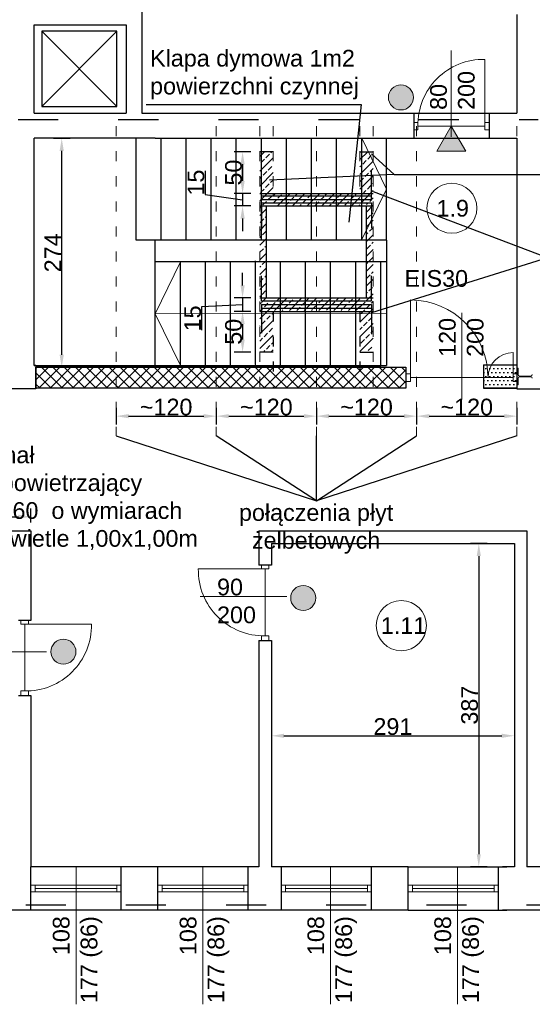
# Model space of a CAD drawing. Header units: millimetres. Extents: x 2341 to 31069, y -7915 to 10644.
# Tile 102 of 105: x 26917 to 27531, y 8457 to 9636. Entities that reach past the tile are written whole.
import ezdxf

# ---------------------------------------------------------------- set-up
doc = ezdxf.new("R2010")
doc.units = ezdxf.units.MM
doc.linetypes.add('ACAD_ISO03W100', pattern=[30, 12, -18])
for name, color, linetype, lineweight in [('kreskowanie', 252, 'Continuous', 5), ('opisy', 5, 'Continuous', 5), ('stolarka', 3, 'Continuous', 9), ('Wymiar', 7, 'Continuous', 5), ('wymiary', 6, 'Continuous', 5), ('ściany nośne', 1, 'Continuous', 25)]:
    doc.layers.add(name, color=color, linetype=linetype, lineweight=lineweight)
doc.styles.get("Standard").update_dxf_attribs({"font": 'ARIAL.TTF'})
doc.dimstyles.new('ISO-25', dxfattribs={"dimtxt": 20, "dimasz": 15, "dimexe": 10, "dimexo": 10, "dimtad": 1, "dimdec": 0, "dimtxsty": 'Standard', "dimcen": 2.5, "dimadec": 0, "dimazin": 0, "dimtfac": 1, "dimtdec": 0, "dimtmove": 0, "dimatfit": 3, "dimfxl": 0, "dimarcsym": 0})
pattern_1 = [(45, (25695.85, 10809.484), (-8.838835, 8.838835), []), (45, (25704.675, 10809.484), (-8.838835, 8.838835), [6, -2.5])]

# ---------------------------------------------------------------- blocks, each defined once
blk = doc.blocks.new('*D2042')
at = {"layer": 'Defpoints', "color": 0}
for p in [(26936.5, 9493.8), (26967.4, 9493.8), (26936.5, 9219.7)]:
    blk.add_point(p, dxfattribs=at)
at = {"layer": 'wymiary', "color": 0, "lineweight": -2}
for p, q in [((26957.4, 9493.8), (26977.4, 9493.8)), ((26967.4, 9234.7), (26967.4, 9478.8)), ((26957.4, 9219.7), (26977.4, 9219.7))]:
    blk.add_line(p, q, dxfattribs=at)
at = {"layer": 'wymiary', "color": 0}
for points in [[(26969.9, 9478.8), (26964.9, 9478.8), (26967.4, 9493.8)], [(26964.9, 9234.7), (26969.9, 9234.7), (26967.4, 9219.7)]]:
    blk.add_solid(points, dxfattribs=at)
at = {"layer": 'wymiary', "color": 0, "insert": (26956.7, 9356.7), "char_height": 20, "attachment_point": 5, "rotation": 90}
blk.add_mtext('274', dxfattribs=at)
blk = doc.blocks.new('*D2078')
at = {"layer": 'Defpoints', "color": 0}
for p in [(27218.5, 9008.8), (27509.5, 9008.8), (27509.5, 8778.6)]:
    blk.add_point(p, dxfattribs=at)
at = {"layer": 'wymiary', "color": 0, "lineweight": -2}
for p, q in [((27218.5, 8788.6), (27218.5, 8768.6)), ((27509.5, 8788.6), (27509.5, 8768.6)), ((27233.5, 8778.6), (27494.5, 8778.6))]:
    blk.add_line(p, q, dxfattribs=at)
at = {"layer": 'wymiary', "color": 0}
for points in [[(27233.5, 8781.1), (27233.5, 8776.1), (27218.5, 8778.6)], [(27494.5, 8776.1), (27494.5, 8781.1), (27509.5, 8778.6)]]:
    blk.add_solid(points, dxfattribs=at)
at = {"layer": 'wymiary', "color": 0, "insert": (27364, 8789.5), "char_height": 20, "attachment_point": 5}
blk.add_mtext('291', dxfattribs=at)
blk = doc.blocks.new('*D2079')
at = {"layer": 'Defpoints', "color": 0}
for p in [(27509.5, 9008.8), (27466.9, 8621.8), (27509.5, 8621.8)]:
    blk.add_point(p, dxfattribs=at)
at = {"layer": 'wymiary', "color": 0, "lineweight": -2}
for p, q in [((27476.9, 9008.8), (27456.9, 9008.8)), ((27466.9, 8993.8), (27466.9, 8636.8)), ((27476.9, 8621.8), (27456.9, 8621.8))]:
    blk.add_line(p, q, dxfattribs=at)
at = {"layer": 'wymiary', "color": 0}
for points in [[(27469.4, 8993.8), (27464.4, 8993.8), (27466.9, 9008.8)], [(27464.4, 8636.8), (27469.4, 8636.8), (27466.9, 8621.8)]]:
    blk.add_solid(points, dxfattribs=at)
at = {"layer": 'wymiary', "color": 0, "insert": (27456, 8815.3), "char_height": 20, "attachment_point": 5, "rotation": 90}
blk.add_mtext('387', dxfattribs=at)
blk = doc.blocks.new('*D2084')
at = {"layer": 'Defpoints', "color": 0}
for p in [(26930.5, 9040.8), (26623.5, 9023.8), (26930.5, 9023.8)]:
    blk.add_point(p, dxfattribs=at)
at = {"layer": 'wymiary', "color": 0, "lineweight": -2}
for p, q in [((26623.5, 9033.8), (26623.5, 9050.8)), ((26638.5, 9040.8), (26915.5, 9040.8)), ((26930.5, 9033.8), (26930.5, 9050.8))]:
    blk.add_line(p, q, dxfattribs=at)
at = {"layer": 'wymiary', "color": 0}
for points in [[(26638.5, 9043.3), (26638.5, 9038.3), (26623.5, 9040.8)], [(26915.5, 9038.3), (26915.5, 9043.3), (26930.5, 9040.8)]]:
    blk.add_solid(points, dxfattribs=at)
at = {"layer": 'wymiary', "color": 0, "insert": (26777, 9051.7), "char_height": 20, "attachment_point": 5}
blk.add_mtext('307', dxfattribs=at)
blk = doc.blocks.new('*D2184')
at = {"layer": 'Defpoints', "color": 0}
for p in [(27204.5, 9477.8), (27184, 9427.8), (27204.5, 9427.8)]:
    blk.add_point(p, dxfattribs=at)
at = {"layer": 'ściany nośne', "color": 0, "lineweight": -2}
for p, q in [((27194, 9477.8), (27174, 9477.8)), ((27184, 9462.8), (27184, 9442.8)), ((27194, 9427.8), (27174, 9427.8))]:
    blk.add_line(p, q, dxfattribs=at)
at = {"layer": 'ściany nośne', "color": 0}
for points in [[(27186.5, 9462.8), (27181.5, 9462.8), (27184, 9477.8)], [(27181.5, 9442.8), (27186.5, 9442.8), (27184, 9427.8)]]:
    blk.add_solid(points, dxfattribs=at)
at = {"layer": 'ściany nośne', "color": 0, "insert": (27173.2, 9452.8), "char_height": 20, "attachment_point": 5, "rotation": 90}
blk.add_mtext('50', dxfattribs=at)
blk = doc.blocks.new('*D2185')
at = {"layer": 'Defpoints', "color": 0}
for p in [(27204.5, 9427.8), (27184, 9412.8), (27204.5, 9412.8)]:
    blk.add_point(p, dxfattribs=at)
at = {"layer": 'ściany nośne', "color": 0, "lineweight": -2}
for p, q in [((27139.1, 9454.8), (27139.1, 9426.7)), ((27184, 9442.8), (27184, 9457.8)), ((27139.1, 9426.7), (27184, 9420.3)), ((27194, 9427.8), (27174, 9427.8)), ((27184, 9427.8), (27184, 9412.8)), ((27194, 9412.8), (27174, 9412.8)), ((27184, 9397.8), (27184, 9382.8))]:
    blk.add_line(p, q, dxfattribs=at)
at = {"layer": 'ściany nośne', "color": 0}
for points in [[(27181.5, 9442.8), (27186.5, 9442.8), (27184, 9427.8)], [(27186.5, 9397.8), (27181.5, 9397.8), (27184, 9412.8)]]:
    blk.add_solid(points, dxfattribs=at)
at = {"layer": 'ściany nośne', "color": 0, "insert": (27128.2, 9440.8), "char_height": 20, "attachment_point": 5, "rotation": 90}
blk.add_mtext('15', dxfattribs=at)
blk = doc.blocks.new('*D2187')
at = {"layer": 'Defpoints', "color": 0}
for p in [(27212.5, 9302.8), (27184, 9286.5), (27204.5, 9286.5)]:
    blk.add_point(p, dxfattribs=at)
at = {"layer": 'ściany nośne', "color": 0, "lineweight": -2}
for p, q in [((27184, 9317.8), (27184, 9332.8)), ((27194, 9302.8), (27174, 9302.8)), ((27184, 9302.8), (27184, 9286.5)), ((27135.2, 9292.3), (27184, 9294.7)), ((27135.2, 9264.1), (27135.2, 9292.3)), ((27194, 9286.5), (27174, 9286.5)), ((27184, 9271.5), (27184, 9256.5))]:
    blk.add_line(p, q, dxfattribs=at)
at = {"layer": 'ściany nośne', "color": 0}
for points in [[(27181.5, 9317.8), (27186.5, 9317.8), (27184, 9302.8)], [(27186.5, 9271.5), (27181.5, 9271.5), (27184, 9286.5)]]:
    blk.add_solid(points, dxfattribs=at)
at = {"layer": 'ściany nośne', "color": 0, "insert": (27124.3, 9278.2), "char_height": 20, "attachment_point": 5, "rotation": 90}
blk.add_mtext('15', dxfattribs=at)
blk = doc.blocks.new('*D2188')
at = {"layer": 'Defpoints', "color": 0}
for p in [(27204.5, 9286.5), (27184, 9237.8), (27204.5, 9237.8)]:
    blk.add_point(p, dxfattribs=at)
at = {"layer": 'ściany nośne', "color": 0, "lineweight": -2}
for p, q in [((27194, 9286.5), (27174, 9286.5)), ((27184, 9271.5), (27184, 9252.8)), ((27194, 9237.8), (27174, 9237.8))]:
    blk.add_line(p, q, dxfattribs=at)
at = {"layer": 'ściany nośne', "color": 0}
for points in [[(27186.5, 9271.5), (27181.5, 9271.5), (27184, 9286.5)], [(27181.5, 9252.8), (27186.5, 9252.8), (27184, 9237.8)]]:
    blk.add_solid(points, dxfattribs=at)
at = {"layer": 'ściany nośne', "color": 0, "insert": (27173.2, 9262.2), "char_height": 20, "attachment_point": 5, "rotation": 90}
blk.add_mtext('50', dxfattribs=at)
blk = doc.blocks.new('*D2190')
at = {"layer": 'Defpoints', "color": 0}
for p in [(27032.4, 9194.6), (27152.5, 9194.6), (27152.5, 9161.2)]:
    blk.add_point(p, dxfattribs=at)
at = {"layer": 'ściany nośne', "color": 0, "lineweight": -2}
for p, q in [((27032.4, 9171.2), (27032.4, 9151.2)), ((27152.5, 9171.2), (27152.5, 9151.2)), ((27047.4, 9161.2), (27137.5, 9161.2))]:
    blk.add_line(p, q, dxfattribs=at)
at = {"layer": 'ściany nośne', "color": 0}
for points in [[(27047.4, 9163.7), (27047.4, 9158.7), (27032.4, 9161.2)], [(27137.5, 9158.7), (27137.5, 9163.7), (27152.5, 9161.2)]]:
    blk.add_solid(points, dxfattribs=at)
at = {"layer": 'ściany nośne', "color": 0, "insert": (27092.5, 9172), "char_height": 20, "attachment_point": 5}
blk.add_mtext('{\\C1;~}120', dxfattribs=at)
blk = doc.blocks.new('*D2191')
at = {"layer": 'Defpoints', "color": 0}
for p in [(27152.5, 9194.6), (27272.5, 9194.6), (27272.5, 9161.2)]:
    blk.add_point(p, dxfattribs=at)
at = {"layer": 'ściany nośne', "color": 0, "lineweight": -2}
for p, q in [((27152.5, 9171.2), (27152.5, 9151.2)), ((27272.5, 9171.2), (27272.5, 9151.2)), ((27167.5, 9161.2), (27257.5, 9161.2))]:
    blk.add_line(p, q, dxfattribs=at)
at = {"layer": 'ściany nośne', "color": 0}
for points in [[(27167.5, 9163.7), (27167.5, 9158.7), (27152.5, 9161.2)], [(27257.5, 9158.7), (27257.5, 9163.7), (27272.5, 9161.2)]]:
    blk.add_solid(points, dxfattribs=at)
at = {"layer": 'ściany nośne', "color": 0, "insert": (27212.5, 9172), "char_height": 20, "attachment_point": 5}
blk.add_mtext('{\\C1;~}120', dxfattribs=at)
blk = doc.blocks.new('*D2192')
at = {"layer": 'Defpoints', "color": 0}
for p in [(27272.5, 9194.6), (27392.5, 9194.6), (27392.5, 9161.2)]:
    blk.add_point(p, dxfattribs=at)
at = {"layer": 'ściany nośne', "color": 0, "lineweight": -2}
for p, q in [((27272.5, 9171.2), (27272.5, 9151.2)), ((27392.5, 9171.2), (27392.5, 9151.2)), ((27287.5, 9161.2), (27377.5, 9161.2))]:
    blk.add_line(p, q, dxfattribs=at)
at = {"layer": 'ściany nośne', "color": 0}
for points in [[(27287.5, 9163.7), (27287.5, 9158.7), (27272.5, 9161.2)], [(27377.5, 9158.7), (27377.5, 9163.7), (27392.5, 9161.2)]]:
    blk.add_solid(points, dxfattribs=at)
at = {"layer": 'ściany nośne', "color": 0, "insert": (27332.5, 9172), "char_height": 20, "attachment_point": 5}
blk.add_mtext('{\\C1;~}120', dxfattribs=at)
blk = doc.blocks.new('*D2193')
at = {"layer": 'Defpoints', "color": 0}
for p in [(27392.5, 9194.6), (27512.5, 9202.8), (27512.5, 9161.2)]:
    blk.add_point(p, dxfattribs=at)
at = {"layer": 'ściany nośne', "color": 0, "lineweight": -2}
for p, q in [((27392.5, 9171.2), (27392.5, 9151.2)), ((27512.5, 9171.2), (27512.5, 9151.2)), ((27407.5, 9161.2), (27497.5, 9161.2))]:
    blk.add_line(p, q, dxfattribs=at)
at = {"layer": 'ściany nośne', "color": 0}
for points in [[(27407.5, 9163.7), (27407.5, 9158.7), (27392.5, 9161.2)], [(27497.5, 9158.7), (27497.5, 9163.7), (27512.5, 9161.2)]]:
    blk.add_solid(points, dxfattribs=at)
at = {"layer": 'ściany nośne', "color": 0, "insert": (27452.5, 9172), "char_height": 20, "attachment_point": 5}
blk.add_mtext('{\\C1;~}120', dxfattribs=at)
blk = doc.blocks.new('*D2207')
at = {"layer": 'Defpoints', "color": 0}
for p in [(24924.5, 9574.5), (24904, 9525.8), (27204.5, 9525.8)]:
    blk.add_point(p, dxfattribs=at)
at = {"layer": 'ściany nośne', "color": 0, "lineweight": -2}
for p, q in [((24914, 9574.5), (24894, 9574.5)), ((24904, 9559.5), (24904, 9540.8)), ((24914, 9525.8), (24894, 9525.8))]:
    blk.add_line(p, q, dxfattribs=at)
at = {"layer": 'ściany nośne', "color": 0}
for points in [[(24906.5, 9559.5), (24901.5, 9559.5), (24904, 9574.5)], [(24901.5, 9540.8), (24906.5, 9540.8), (24904, 9525.8)]]:
    blk.add_solid(points, dxfattribs=at)
at = {"layer": 'ściany nośne', "color": 0, "insert": (24893.2, 9550.1), "char_height": 20, "attachment_point": 5, "rotation": 90}
blk.add_mtext('50', dxfattribs=at)

msp = doc.modelspace()

# ---------------------------------------------------------------- hatches: boundary and pattern name
at = {"layer": 'kreskowanie', "transparency": 33554687}
h = msp.add_hatch(dxfattribs=at)
h.set_pattern_fill('JIS_STN_2.5', color=253, scale=5, style=0)
h.set_pattern_definition(pattern_1)
h.paths.add_polyline_path([(27206.5, 9477.8), (27206.5, 9465), (27206.5, 9437.8), (27220.5, 9437.8), (27220.5, 9477.8)])
h.paths.add_polyline_path([(27204.5, 9487.8), (27204.5, 9437.8), (27206.5, 9437.8), (27206.5, 9465), (27206.5, 9477.8), (27204.5, 9477.8)])
h.paths.add_polyline_path([(27206.5, 9437.8), (27204.5, 9437.8), (27204.5, 9422.8), (27206.5, 9422.8), (27206.5, 9426.4), (27206.5, 9430.7), (27206.5, 9435)])
h.paths.add_polyline_path([(27206.5, 9422.8), (27220.5, 9422.8), (27220.5, 9426.4), (27206.5, 9426.4)])
h.paths.add_polyline_path([(27206.5, 9399.3), (27212.5, 9398.1), (27212.5, 9417.8), (27220.5, 9417.8), (27220.5, 9422.8), (27206.5, 9422.8)])
h.paths.add_polyline_path([(27206.5, 9422.8), (27204.5, 9422.8), (27204.5, 9399.8), (27206.5, 9399.3)])
h.paths.add_polyline_path([(27212.5, 9373.1), (27212.5, 9398.1), (27206.5, 9399.3), (27206.5, 9396.4), (27206.5, 9373.1)])
h.paths.add_polyline_path([(27206.5, 9373.1), (27206.5, 9396.4), (27206.5, 9399.3), (27204.5, 9399.8), (27204.5, 9373.1)])
h.paths.add_polyline_path([(27204.5, 9373.1), (27204.5, 9347.1), (27212.5, 9347.1), (27212.5, 9373.1), (27206.5, 9373.1)])
h.paths.add_polyline_path([(27220.5, 9297.8), (27212.5, 9297.8), (27212.5, 9347.1), (27204.5, 9347.1), (27204.5, 9292.8), (27206.5, 9297.8)])
h.paths.add_polyline_path([(27206.5, 9277.8), (27206.5, 9280.6), (27206.5, 9284.9), (27220.5, 9284.9), (27220.5, 9285.2), (27204.5, 9285.2), (27204.5, 9277.8)])
h.paths.add_polyline_path([(27220.5, 9280.6), (27220.5, 9284.9), (27206.5, 9284.9), (27206.5, 9280.6)])
h.paths.add_polyline_path([(27220.5, 9277.8), (27220.5, 9280.6), (27206.5, 9280.6), (27206.5, 9277.8)])
h.paths.add_polyline_path([(27206.5, 9430.7), (27220.5, 9430.7), (27220.5, 9435), (27206.5, 9435)])
h.paths.add_polyline_path([(27206.5, 9435), (27220.5, 9435), (27220.5, 9437.8), (27206.5, 9437.8)])
h.paths.add_polyline_path([(27206.5, 9426.4), (27220.5, 9426.4), (27220.5, 9430.7), (27206.5, 9430.7)])
h.paths.add_polyline_path([(27206.5, 9297.8), (27206.5, 9289.2), (27220.5, 9289.2), (27220.5, 9297.8)])
h.paths.add_polyline_path([(27204.5, 9292.8), (27204.5, 9285.2), (27220.5, 9285.2), (27220.5, 9289.2), (27206.5, 9289.2), (27206.5, 9292.8)])
h = msp.add_hatch(dxfattribs=at)
h.set_pattern_fill('JIS_STN_2.5', color=253, scale=5, angle=180, style=0)
h.set_pattern_definition(pattern_1)
h.paths.add_polyline_path([(27338.5, 9477.8), (27338.5, 9465), (27338.5, 9437.8), (27324.5, 9437.8), (27324.5, 9477.8)])
h.paths.add_polyline_path([(27340.5, 9487.8), (27340.5, 9437.8), (27338.5, 9437.8), (27338.5, 9465), (27338.5, 9477.8), (27340.5, 9477.8)])
h.paths.add_polyline_path([(27338.5, 9437.8), (27340.5, 9437.8), (27340.5, 9422.8), (27338.5, 9422.8), (27338.5, 9426.4), (27338.5, 9430.7), (27338.5, 9435)])
h.paths.add_polyline_path([(27338.5, 9422.8), (27324.5, 9422.8), (27324.5, 9426.4), (27338.5, 9426.4)])
h.paths.add_polyline_path([(27338.5, 9399.3), (27332.5, 9398.1), (27332.5, 9417.8), (27324.5, 9417.8), (27324.5, 9422.8), (27338.5, 9422.8)])
h.paths.add_polyline_path([(27338.5, 9422.8), (27340.5, 9422.8), (27340.5, 9399.8), (27338.5, 9399.3)])
h.paths.add_polyline_path([(27332.5, 9373.1), (27332.5, 9398.1), (27338.5, 9399.3), (27338.5, 9396.4), (27338.5, 9373.1)])
h.paths.add_polyline_path([(27338.5, 9373.1), (27338.5, 9396.4), (27338.5, 9399.3), (27340.5, 9399.8), (27340.5, 9373.1)])
h.paths.add_polyline_path([(27340.5, 9373.1), (27340.5, 9347.1), (27332.5, 9347.1), (27332.5, 9373.1), (27338.5, 9373.1)])
h.paths.add_polyline_path([(27324.5, 9297.8), (27332.5, 9297.8), (27332.5, 9347.1), (27340.5, 9347.1), (27340.5, 9292.8), (27338.5, 9297.8)])
h.paths.add_polyline_path([(27338.5, 9277.8), (27338.5, 9280.6), (27338.5, 9284.9), (27324.5, 9284.9), (27324.5, 9285.2), (27340.5, 9285.2), (27340.5, 9277.8)])
h.paths.add_polyline_path([(27324.5, 9280.6), (27324.5, 9284.9), (27338.5, 9284.9), (27338.5, 9280.6)])
h.paths.add_polyline_path([(27324.5, 9277.8), (27324.5, 9280.6), (27338.5, 9280.6), (27338.5, 9277.8)])
h.paths.add_polyline_path([(27338.5, 9430.7), (27324.5, 9430.7), (27324.5, 9435), (27338.5, 9435)])
h.paths.add_polyline_path([(27338.5, 9435), (27324.5, 9435), (27324.5, 9437.8), (27338.5, 9437.8)])
h.paths.add_polyline_path([(27338.5, 9426.4), (27324.5, 9426.4), (27324.5, 9430.7), (27338.5, 9430.7)])
h.paths.add_polyline_path([(27338.5, 9297.8), (27338.5, 9289.2), (27324.5, 9289.2), (27324.5, 9297.8)])
h.paths.add_polyline_path([(27340.5, 9292.8), (27340.5, 9285.2), (27324.5, 9285.2), (27324.5, 9289.2), (27338.5, 9289.2), (27338.5, 9292.8)])
h = msp.add_hatch(dxfattribs=at)
h.set_pattern_fill('JIS_STN_2.5', color=253, scale=5, style=0)
h.set_pattern_definition([(45, (25695.85, 10799.484), (-8.838835, 8.838835), []), (45, (25704.675, 10799.484), (-8.838835, 8.838835), [6, -2.5])])
h.paths.add_polyline_path([(27220.5, 9412.8), (27236.5, 9412.8), (27236.5, 9416.4), (27220.5, 9416.4)])
h.paths.add_polyline_path([(27236.5, 9416.4), (27236.5, 9420.7), (27220.5, 9420.7), (27220.5, 9416.4)])
h.paths.add_polyline_path([(27236.5, 9420.7), (27236.5, 9425), (27220.5, 9425), (27220.5, 9420.7)])
h.paths.add_polyline_path([(27236.5, 9425), (27236.5, 9427.8), (27220.5, 9427.8), (27220.5, 9425)])
h.paths.add_polyline_path([(27266.5, 9425), (27266.5, 9427.8), (27236.5, 9427.8), (27236.5, 9425)])
h.paths.add_polyline_path([(27266.5, 9420.7), (27266.5, 9425), (27236.5, 9425), (27236.5, 9420.7)])
h.paths.add_polyline_path([(27266.5, 9416.4), (27266.5, 9420.7), (27236.5, 9420.7), (27236.5, 9416.4)])
h.paths.add_polyline_path([(27236.5, 9416.4), (27236.5, 9412.8), (27266.5, 9412.8), (27266.5, 9416.4)])
h.paths.add_polyline_path([(27272.5, 9416.4), (27272.5, 9412.8), (27296.5, 9412.8), (27296.5, 9416.4)])
h.paths.add_polyline_path([(27272.5, 9420.7), (27272.5, 9416.4), (27296.5, 9416.4), (27296.5, 9420.7)])
h.paths.add_polyline_path([(27266.5, 9420.7), (27266.5, 9416.4), (27272.5, 9416.4), (27272.5, 9420.7)])
h.paths.add_polyline_path([(27266.5, 9416.4), (27266.5, 9412.8), (27272.5, 9412.8), (27272.5, 9416.4)])
h.paths.add_polyline_path([(27272.5, 9420.7), (27272.5, 9425), (27266.5, 9425), (27266.5, 9420.7)])
h.paths.add_polyline_path([(27266.5, 9427.8), (27266.5, 9425), (27272.5, 9425), (27272.5, 9427.8)])
h.paths.add_polyline_path([(27272.5, 9427.8), (27272.5, 9425), (27296.5, 9425), (27296.5, 9427.8)])
h.paths.add_polyline_path([(27296.5, 9420.7), (27296.5, 9425), (27272.5, 9425), (27272.5, 9420.7)])
h.paths.add_polyline_path([(27324.5, 9425), (27296.5, 9425), (27296.5, 9420.7), (27324.5, 9420.7)])
h.paths.add_polyline_path([(27324.5, 9427.8), (27296.5, 9427.8), (27296.5, 9425), (27324.5, 9425)])
h.paths.add_polyline_path([(27324.5, 9420.7), (27296.5, 9420.7), (27296.5, 9416.4), (27324.5, 9416.4)])
h.paths.add_polyline_path([(27324.5, 9416.4), (27296.5, 9416.4), (27296.5, 9412.8), (27324.5, 9412.8)])
h = msp.add_hatch(dxfattribs=at)
h.set_pattern_fill('JIS_STN_2.5', color=253, scale=5, style=0)
h.set_pattern_definition([(45, (25695.85, 10819.484), (-8.838835, 8.838835), []), (45, (25704.675, 10819.484), (-8.838835, 8.838835), [6, -2.5])])
h.paths.add_polyline_path([(27220.5, 9302.8), (27236.5, 9302.8), (27236.5, 9299.2), (27220.5, 9299.2)])
h.paths.add_polyline_path([(27236.5, 9299.2), (27236.5, 9294.9), (27220.5, 9294.9), (27220.5, 9299.2)])
h.paths.add_polyline_path([(27236.5, 9294.9), (27236.5, 9290.6), (27220.5, 9290.6), (27220.5, 9294.9)])
h.paths.add_polyline_path([(27236.5, 9290.6), (27236.5, 9287.8), (27220.5, 9287.8), (27220.5, 9290.6)])
h.paths.add_polyline_path([(27266.5, 9290.6), (27266.5, 9287.8), (27236.5, 9287.8), (27236.5, 9290.6)])
h.paths.add_polyline_path([(27266.5, 9294.9), (27266.5, 9290.6), (27236.5, 9290.6), (27236.5, 9294.9)])
h.paths.add_polyline_path([(27266.5, 9299.2), (27266.5, 9294.9), (27236.5, 9294.9), (27236.5, 9299.2)])
h.paths.add_polyline_path([(27236.5, 9299.2), (27236.5, 9302.8), (27266.5, 9302.8), (27266.5, 9299.2)])
h.paths.add_polyline_path([(27296.5, 9299.2), (27272.5, 9299.2), (27272.5, 9302.8), (27296.5, 9302.8)])
h.paths.add_polyline_path([(27296.5, 9294.9), (27272.5, 9294.9), (27272.5, 9299.2), (27296.5, 9299.2)])
h.paths.add_polyline_path([(27272.5, 9299.2), (27272.5, 9294.9), (27266.5, 9294.9), (27266.5, 9299.2)])
h.paths.add_polyline_path([(27266.5, 9299.2), (27266.5, 9302.8), (27272.5, 9302.8), (27272.5, 9299.2)])
h.paths.add_polyline_path([(27272.5, 9294.9), (27272.5, 9290.6), (27266.5, 9290.6), (27266.5, 9294.9)])
h.paths.add_polyline_path([(27272.5, 9290.6), (27272.5, 9287.8), (27266.5, 9287.8), (27266.5, 9290.6)])
h.paths.add_polyline_path([(27296.5, 9287.8), (27272.5, 9287.8), (27272.5, 9290.6), (27296.5, 9290.6)])
h.paths.add_polyline_path([(27296.5, 9290.6), (27272.5, 9290.6), (27272.5, 9294.9), (27296.5, 9294.9)])
h.paths.add_polyline_path([(27324.5, 9290.6), (27296.5, 9290.6), (27296.5, 9294.9), (27324.5, 9294.9)])
h.paths.add_polyline_path([(27324.5, 9287.8), (27296.5, 9287.8), (27296.5, 9290.6), (27324.5, 9290.6)])
h.paths.add_polyline_path([(27324.5, 9294.9), (27296.5, 9294.9), (27296.5, 9299.2), (27324.5, 9299.2)])
h.paths.add_polyline_path([(27324.5, 9299.2), (27296.5, 9299.2), (27296.5, 9302.8), (27324.5, 9302.8)])
h = msp.add_hatch(dxfattribs=at)
h.set_pattern_fill('JIS_STN_2.5', color=253, scale=5, style=0)
h.set_pattern_definition(pattern_1)
h.paths.add_polyline_path([(27220.5, 9237.8), (27220.5, 9277.8), (27206.5, 9277.8), (27204.5, 9277.8), (27204.5, 9237.8)])
h = msp.add_hatch(dxfattribs=at)
h.set_pattern_fill('JIS_STN_2.5', color=253, scale=5, angle=180, style=0)
h.set_pattern_definition(pattern_1)
h.paths.add_polyline_path([(27324.5, 9237.8), (27324.5, 9277.8), (27338.5, 9277.8), (27340.5, 9277.8), (27340.5, 9237.8)])
h = msp.add_hatch(dxfattribs=at)
h.set_pattern_fill('ANSI37', color=251, scale=3)
h.set_pattern_definition([(45, (21619.862, 12791.958), (-6.735192, 6.735192), []), (135, (21619.862, 12791.958), (-6.735192, -6.735192), [])])
h.paths.add_polyline_path([(26936.5, 9219.7), (26936.5, 9194.6), (27379.5, 9194.6), (27379.5, 9219.7), (27349.5, 9219.7), (26936.5, 9219.7)], is_closed=False)
at = {"layer": 'stolarka', "transparency": 33554687}
h = msp.add_hatch(color=251, dxfattribs=at)
h.dxf.hatch_style = 1
h.paths.add_polyline_path([(27388.6, 9542.7, 1), (27358.6, 9542.7, 1)])
h = msp.add_hatch(color=251, dxfattribs=at)
h.dxf.hatch_style = 1
h.paths.add_polyline_path([(27271.6, 8943.6, 1), (27241.6, 8943.6, 1)])
h = msp.add_hatch(color=251, dxfattribs=at)
h.dxf.hatch_style = 1
h.paths.add_polyline_path([(26984.4, 8879.3, 1), (26954.4, 8879.3, 1)])
at = {"layer": 'Wymiar', "transparency": 33554687}
h = msp.add_hatch(color=251, dxfattribs=at)
h.dxf.hatch_style = 1
h.paths.add_polyline_path([(27451.3, 9478.3), (27434, 9508.3), (27416.7, 9478.3)])
at = {"layer": 'ściany nośne', "transparency": 33554687}
h = msp.add_hatch(dxfattribs=at)
h.set_pattern_fill('DOTS', color=251, scale=3)
h.set_pattern_definition([(0, (21619.859, 12718.7096), (2.38125, 4.7625), [0, -4.7625])])
edge = h.paths.add_edge_path()
edge.add_line((27512.5, 9194.6), (27472.5, 9194.6))
edge.add_line((27472.5, 9194.6), (27472.5, 9222.7))
edge.add_line((27472.5, 9222.7), (27512.5, 9222.7))
edge.add_line((27512.5, 9222.6), (27512.5, 9194.6))
edge = h.paths.add_edge_path(flags=16)
edge.add_line((27472.5, 9194.6), (27512.5, 9194.6))

# ---------------------------------------------------------------- linework, layer by layer
for p, q in [((27338.5, 9475.3), (27365.6, 9450.6)), ((27365.6, 9450.6), (27216.3, 9443.8)), ((27365.6, 9450.6), (27988.7, 9450.6)), ((27549.2, 9350.8), (27340.8, 9429.6)), ((27549.2, 9350.8), (27338.5, 9284.9)), ((27032.5, 9137.7), (27272.5, 9059.8)), ((27272.5, 9059.8), (27152.5, 9137.7)), ((27272.5, 9059.8), (27272.5, 9137.7)), ((27272.5, 9059.8), (27392.5, 9137.7)), ((27512.5, 9137.7), (27272.5, 9059.8))]:
    msp.add_line(p, q)
msp.add_lwpolyline([(27068.5, 9534.3), (27326.1, 9534.3), (27311.2, 9393.5)])
at = {"layer": 'opisy', "color": 251}
for p, q in [((27434, 9495.4), (27434, 9599.1)), ((27356.5, 9432.8), (27327, 9493.8)), ((27326.5, 9371.8), (27356.5, 9432.8)), ((27109.5, 9345.8), (27079.5, 9283.8)), ((27356.5, 9283.9), (27079.5, 9283.8)), ((27079.5, 9283.8), (27109.5, 9221.8)), ((27446.5, 9181.3), (27446.5, 9285)), ((27512.5, 9198.7), (27512.5, 9218.7)), ((27512.5, 9198.7), (27512.5, 9218.7)), ((27514, 9218.7), (27512.5, 9218.7)), ((27514, 9211), (27514, 9218.7)), ((27508, 9211.8), (27512.5, 9211.8)), ((27508, 9202.8), (27508, 9211.8)), ((27514, 9206.5), (27514, 9198.7)), ((27515.8, 9209.2), (27529.2, 9209.2)), ((27515.8, 9208.3), (27529.2, 9208.3)), ((27508, 9202.8), (27512.5, 9202.8)), ((27237, 8945.3), (27133.3, 8945.3)), ((26949, 8879.3), (26845.3, 8879.3)), ((26984.5, 8621.8), (26984.5, 8457.2)), ((27136.5, 8621.8), (27136.5, 8457.2)), ((27289.5, 8621.8), (27289.5, 8457.2)), ((27441.5, 8621.8), (27441.5, 8457.2))]:
    msp.add_line(p, q, dxfattribs=at)
at = {"layer": 'opisy', "color": 1, "linetype": 'ACAD_ISO03W100'}
for p, q in [((27032.5, 9508.3), (27032.5, 9137.7)), ((27032.5, 9508.3), (27032.5, 9137.7)), ((27152.5, 9508.3), (27152.5, 9137.7)), ((27204.5, 9508.3), (27204.5, 9194.6)), ((27220.5, 9508.3), (27220.5, 9427.8)), ((27272.5, 9508.3), (27272.5, 9137.7)), ((27324.5, 9508.3), (27324.5, 9427.8)), ((27340.5, 9508.3), (27340.5, 9194.6)), ((27392.5, 9508.3), (27392.5, 9137.7)), ((27512.5, 9508.3), (27512.5, 9137.7))]:
    msp.add_line(p, q, dxfattribs=at)
at = {"layer": 'opisy', "color": 251}
for centre in [(27434.7, 9410.1), (27374.1, 8910.5)]:
    msp.add_circle(centre, 30, dxfattribs=at)
for centre, start, end in [((27515.8, 9211), 180, 270), ((27515.8, 9206.5), 90, 180), ((27529.2, 9211), 270, 0), ((27529.2, 9206.5), 0, 90)]:
    msp.add_arc(centre, 1.8, start, end, dxfattribs=at)
at = {"layer": 'stolarka', "color": 251}
for p, q in [((27474, 9508.3), (27474, 9588.3)), ((27394, 9512.8), (27389.5, 9512.8)), ((27394, 9512.8), (27394, 9503.8)), ((27474, 9512.8), (27474, 9503.8)), ((27474, 9512.8), (27479.5, 9512.8)), ((27394, 9503.8), (27389.5, 9503.8)), ((27474, 9508.3), (27394, 9508.3)), ((27474, 9503.8), (27479.5, 9503.8)), ((27385, 9207.3), (27385, 9300.3)), ((27508, 9207.3), (27508, 9237.3)), ((27385, 9211.8), (27379.5, 9211.8)), ((27385, 9202.8), (27385, 9211.8)), ((27385, 9207.3), (27508, 9207.3)), ((27508, 9211.8), (27512.5, 9211.8)), ((27508, 9202.8), (27508, 9211.8)), ((27385, 9202.8), (27379.5, 9202.8)), ((27508, 9202.8), (27512.5, 9202.8)), ((27512.5, 9198.7), (27514, 9198.7)), ((27206.5, 8978.3), (27206.5, 8982.8)), ((27215.5, 8978.3), (27215.5, 8982.8)), ((27211, 8978.3), (27131, 8978.3)), ((27215.5, 8978.3), (27206.5, 8978.3)), ((27211, 8898.3), (27211, 8978.3)), ((26918.5, 8912.3), (26918.5, 8916.8)), ((26927.5, 8912.3), (26918.5, 8912.3)), ((26923, 8832.3), (26923, 8912.3)), ((26923, 8912.3), (27003, 8912.3)), ((26927.5, 8912.3), (26927.5, 8916.8)), ((27206.5, 8898.3), (27206.5, 8892.8)), ((27215.5, 8898.3), (27206.5, 8898.3)), ((27215.5, 8898.3), (27215.5, 8892.8)), ((26918.5, 8832.3), (26918.5, 8826.8)), ((26927.5, 8832.3), (26918.5, 8832.3)), ((26927.5, 8832.3), (26927.5, 8826.8)), ((26930.5, 8599.8), (26935.5, 8599.8)), ((26935.5, 8599.8), (26935.5, 8591.8)), ((26935.5, 8599.8), (27033.5, 8599.8)), ((26935.5, 8595.8), (27033.5, 8595.8)), ((27038.5, 8599.8), (27033.5, 8599.8)), ((27033.5, 8599.8), (27033.5, 8591.8)), ((27082.5, 8599.8), (27087.5, 8599.8)), ((27087.5, 8599.8), (27087.5, 8591.8)), ((27087.5, 8599.8), (27185.5, 8599.8)), ((27087.5, 8595.8), (27185.5, 8595.8)), ((27190.5, 8599.8), (27185.5, 8599.8)), ((27185.5, 8599.8), (27185.5, 8591.8)), ((27230.5, 8599.8), (27235.5, 8599.8)), ((27235.5, 8599.8), (27235.5, 8591.8)), ((27235.5, 8599.8), (27333.5, 8599.8)), ((27235.5, 8595.8), (27333.5, 8595.8)), ((27338.5, 8599.8), (27333.5, 8599.8)), ((27333.5, 8599.8), (27333.5, 8591.8)), ((27382.5, 8599.8), (27387.5, 8599.8)), ((27387.5, 8599.8), (27387.5, 8591.8)), ((27387.5, 8599.8), (27485.5, 8599.8)), ((27387.5, 8595.8), (27485.5, 8595.8)), ((27490.5, 8599.8), (27485.5, 8599.8)), ((27485.5, 8599.8), (27485.5, 8591.8)), ((26935.5, 8591.8), (26930.5, 8591.8)), ((26935.5, 8591.8), (27033.5, 8591.8)), ((27033.5, 8591.8), (27038.5, 8591.8)), ((27087.5, 8591.8), (27082.5, 8591.8)), ((27087.5, 8591.8), (27185.5, 8591.8)), ((27185.5, 8591.8), (27190.5, 8591.8)), ((27235.5, 8591.8), (27230.5, 8591.8)), ((27235.5, 8591.8), (27333.5, 8591.8)), ((27333.5, 8591.8), (27338.5, 8591.8)), ((27387.5, 8591.8), (27382.5, 8591.8)), ((27387.5, 8591.8), (27485.5, 8591.8)), ((27485.5, 8591.8), (27490.5, 8591.8))]:
    msp.add_line(p, q, dxfattribs=at)
for points in [[(27474, 9588.3, 0.425735), (27394, 9508.3)], [(27131, 8978.3, 0.425735), (27211, 8898.3)], [(27003, 8912.3, -0.425735), (26923, 8832.3)]]:
    msp.add_lwpolyline(points, format="xyb", dxfattribs=at)
for centre in [(27373.6, 9542.7), (27256.6, 8943.6), (26969.4, 8879.3)]:
    msp.add_circle(centre, 15, dxfattribs=at)
for centre, radius, start, end in [((27385, 9207.3), 93, 0.0031, 90), ((27508, 9207.3), 30, 90, 180)]:
    msp.add_arc(centre, radius, start, end, dxfattribs=at)
at = {"layer": 'Wymiar', "color": 251}
for p, q in [((27434, 9508.3), (27416.7, 9478.3)), ((27434, 9508.3), (27451.3, 9478.3)), ((27451.3, 9478.3), (27416.7, 9478.3))]:
    msp.add_line(p, q, dxfattribs=at)
at = {"layer": 'ściany nośne', "color": 251}
for p, q in [((27063.3, 9651.8), (27063.3, 9523.8)), ((27512.5, 9641.8), (27512.5, 9523.8)), ((26934.5, 9523.8), (26934.5, 9629.8)), ((26934.5, 9629.8), (27044.5, 9629.8)), ((27044.5, 9629.8), (27044.5, 9523.8)), ((26943.4, 9621.9), (26943.4, 9531.9)), ((27033.4, 9621.9), (26943.4, 9621.9)), ((26943.4, 9621.9), (27033.4, 9531.9)), ((26943.4, 9531.9), (27033.4, 9621.9)), ((27033.4, 9531.9), (27033.4, 9621.9)), ((26934.5, 9523.8), (27044.5, 9523.8)), ((26943.4, 9531.9), (27033.4, 9531.9)), ((27063.3, 9523.8), (27512.5, 9523.8)), ((27389.5, 9493.8), (27389.5, 9523.8)), ((27479.5, 9523.8), (27479.5, 9493.8)), ((26934.5, 9221.8), (26934.5, 9493.8)), ((27079.5, 9493.8), (26934.5, 9493.8)), ((27056.5, 9371.8), (27056.5, 9493.8)), ((27079.5, 9493.8), (27349.5, 9493.8)), ((27086.5, 9371.8), (27086.5, 9493.8)), ((27116.5, 9371.8), (27116.5, 9493.8)), ((27146.5, 9371.8), (27146.5, 9493.8)), ((27176.5, 9371.8), (27176.5, 9493.8)), ((27206.5, 9371.8), (27206.5, 9493.8)), ((27236.5, 9371.8), (27236.5, 9493.8)), ((27266.5, 9371.8), (27266.5, 9493.8)), ((27296.5, 9371.8), (27296.5, 9493.8)), ((27327, 9371.8), (27327, 9493.8)), ((27349.5, 9493.8), (27512.5, 9493.8)), ((27356.5, 9371.8), (27356.5, 9493.8)), ((27512.5, 9493.8), (27512.5, 9193.8)), ((27356.5, 9371.8), (27056.5, 9371.8)), ((27079.5, 9345.8), (27079.5, 9371.8)), ((27356.5, 9371.8), (27356.5, 9221.8)), ((27199.5, 9223.1), (27199.5, 9347.1)), ((27079.5, 9221.8), (27079.5, 9345.8)), ((27356.5, 9345.8), (27079.5, 9345.8)), ((27109.5, 9221.8), (27109.5, 9345.8)), ((27139.5, 9221.8), (27139.5, 9345.8)), ((27169.5, 9221.8), (27169.5, 9345.8)), ((27229.5, 9221.8), (27229.5, 9345.8)), ((27259.5, 9221.8), (27259.5, 9345.8)), ((27289.5, 9221.8), (27289.5, 9345.8)), ((27319.5, 9221.8), (27319.5, 9345.8)), ((27349.5, 9221.8), (27349.5, 9345.8)), ((26936.5, 9221.8), (26934.5, 9221.8)), ((26934.5, 9221.8), (27079.5, 9221.8)), ((26936.5, 9221.8), (26936.5, 9193.8)), ((27349.5, 9219.7), (26936.5, 9219.7)), ((26936.5, 9219.7), (27349.5, 9219.7)), ((26936.5, 9194.6), (26936.5, 9219.7)), ((26936.5, 9219.7), (27379.5, 9219.7)), ((27079.5, 9221.8), (27356.5, 9221.8)), ((27379.5, 9219.7), (27379.5, 9194.6)), ((27472.5, 9222.7), (27512.5, 9222.7)), ((27472.5, 9222.7), (27472.5, 9194.6)), ((27472.5, 9222.7), (27472.5, 9194.6)), ((27472.5, 9222.7), (27512.5, 9222.7)), ((27512.5, 9222.7), (27512.5, 9194.6)), ((27512.5, 9222.6), (27512.5, 9194.6)), ((26936.5, 9193.8), (26735.5, 9193.8)), ((27379.5, 9194.6), (26936.5, 9194.6)), ((27472.5, 9194.6), (27512.5, 9194.6)), ((27512.5, 9194.6), (27472.5, 9194.6)), ((27512.5, 9193.8), (27694.5, 9193.8)), ((26623.5, 9023.8), (26930.5, 9023.8)), ((26930.5, 9023.8), (26930.5, 8916.8)), ((27203.5, 9023.8), (27203.5, 8982.8)), ((27203.5, 9023.8), (27524.5, 9023.8)), ((27524.5, 9023.8), (27524.5, 8621.8)), ((27218.5, 9008.8), (27218.5, 8982.8)), ((27218.5, 9008.8), (27509.5, 9008.8)), ((27509.5, 9008.8), (27509.5, 8621.8)), ((27218.5, 8982.8), (27203.5, 8982.8)), ((26930.5, 8916.8), (26915.5, 8916.8)), ((27203.5, 8892.8), (27203.5, 8621.8)), ((27203.5, 8892.8), (27218.5, 8892.8)), ((27218.5, 8892.8), (27218.5, 8621.8)), ((26915.5, 8826.8), (26930.5, 8826.8)), ((26930.5, 8826.8), (26930.5, 8621.8)), ((27203.5, 8621.8), (26930.5, 8621.8)), ((26930.5, 8569.8), (26930.5, 8621.8)), ((27038.5, 8569.8), (27038.5, 8621.8)), ((27082.5, 8569.8), (27082.5, 8621.8)), ((27190.5, 8569.8), (27190.5, 8621.8)), ((27382.5, 8621.8), (27218.5, 8621.8)), ((27230.5, 8569.8), (27230.5, 8621.8)), ((27338.5, 8569.8), (27338.5, 8621.8)), ((27382.5, 8569.8), (27382.5, 8621.8)), ((27382.5, 8621.8), (27500.5, 8621.8)), ((27490.5, 8569.8), (27490.5, 8621.8)), ((27509.5, 8621.8), (27495.5, 8621.8)), ((27794.5, 8621.8), (27524.5, 8621.8)), ((27382.5, 8569.8), (24793.5, 8569.8)), ((27382.5, 8569.8), (27500.5, 8569.8)), ((29487.5, 8569.8), (27495.5, 8569.8))]:
    msp.add_line(p, q, dxfattribs=at)
at = {"layer": 'ściany nośne', "color": 251, "linetype": 'ACAD_ISO03W100', "ltscale": 4}
for p, q in [((26915.1, 9516.3), (27537.9, 9516.3)), ((27812.2, 8575.8), (25112.2, 8575.8))]:
    msp.add_line(p, q, dxfattribs=at)
at = {"layer": 'ściany nośne'}
for p, q in [((27220.5, 9477.8), (27204.5, 9477.8)), ((27324.5, 9477.8), (27340.5, 9477.8)), ((27204.5, 9427.8), (27340.5, 9427.8)), ((27204.5, 9412.8), (27340.5, 9412.8)), ((27204.5, 9302.8), (27340.5, 9302.8)), ((27204.5, 9286.5), (27340.5, 9286.5)), ((27220.5, 9237.8), (27204.5, 9237.8)), ((27324.5, 9237.8), (27340.5, 9237.8))]:
    msp.add_line(p, q, dxfattribs=at)
at = {"layer": 'ściany nośne', "color": 5}
for p, q in [((27206.5, 9425), (27206.5, 9455)), ((27338.5, 9425), (27338.5, 9455)), ((27206.5, 9420.7), (27206.5, 9450.7)), ((27338.5, 9420.7), (27338.5, 9450.7)), ((27206.5, 9425), (27338.5, 9425)), ((27206.5, 9420.7), (27338.5, 9420.7)), ((27206.5, 9416.4), (27338.5, 9416.4)), ((27206.5, 9415.1), (27206.5, 9385.1)), ((27338.5, 9416.4), (27338.5, 9386.4)), ((27206.5, 9299.2), (27206.5, 9329.2)), ((27338.5, 9299.2), (27338.5, 9329.2)), ((27206.5, 9299.2), (27338.5, 9299.2)), ((27206.5, 9294.9), (27338.5, 9294.9)), ((27206.5, 9294.9), (27206.5, 9264.9)), ((27206.5, 9290.6), (27338.5, 9290.6)), ((27206.5, 9290.6), (27206.5, 9260.6)), ((27338.5, 9294.9), (27338.5, 9264.9)), ((27338.5, 9289.3), (27338.5, 9259.3))]:
    msp.add_line(p, q, dxfattribs=at)
at = {"layer": 'ściany nośne', "lineweight": 30}
for p, q in [((27212.5, 9302.8), (27212.5, 9412.8)), ((27332.5, 9302.8), (27332.5, 9412.8))]:
    msp.add_line(p, q, dxfattribs=at)
at = {"layer": 'ściany nośne', "linetype": 'ACAD_ISO03W100'}
for p, q in [((27220.5, 9286.5), (27220.5, 9194.6)), ((27324.5, 9286.5), (27324.5, 9194.6))]:
    msp.add_line(p, q, dxfattribs=at)
at = {"layer": 'ściany nośne', "color": 251}
for p in [(27109.5, 9221.8), (27139.5, 9221.8), (27169.5, 9221.8), (27199.5, 9221.8), (27229.5, 9221.8), (27259.5, 9221.8), (27289.5, 9221.8), (27319.5, 9221.8)]:
    msp.add_point(p, dxfattribs=at)

# ---------------------------------------------------------------- texts
at = {"layer": 'opisy', "color": 1, "lineweight": 9, "char_height": 20, "width": 272.739, "attachment_point": 1}
for s, insert in [('Klapa dymowa 1m2 powierzchni czynnej', (27073.2, 9599.7)), ('Kanał napowietrzający EIS60  o wymiarach w świetle 1,00x1,00m', (26863.4, 9124.9)), ('\\pxqc;połączenia płyt żelbetowych', (27135.7, 9055.9))]:
    msp.add_mtext(s, dxfattribs=dict(at, insert=insert))
at = {"layer": 'opisy', "color": 251, "char_height": 20, "rotation": 90}
for s, insert, width, attachment_point in [('80\\P200', (27408.6, 9527.8), 6.698, 1), ('120\\P200', (27419.2, 9232.2), 6.698, 1), ('108\\P177 (86)', (26956.7, 8562.7), 104.913, 3), ('108\\P177 (86)', (27108.7, 8562.7), 104.913, 3), ('108\\P177 (86)', (27261.7, 8562.7), 104.913, 3), ('108\\P177 (86)', (27413.7, 8562.7), 104.913, 3)]:
    msp.add_mtext(s, dxfattribs=dict(at, insert=insert, width=width, attachment_point=attachment_point))
at = {"layer": 'opisy', "color": 251, "char_height": 20, "attachment_point": 1}
for s, insert, width in [('1.9', (27416.3, 9420.1), 104.913), ('EIS30', (27378, 9336.1), 104.913), ('90\\P200', (27153.4, 8966.7), 6.698), ('1.11', (27349.6, 8920.5), 104.913)]:
    msp.add_mtext(s, dxfattribs=dict(at, insert=insert, width=width))

# ---------------------------------------------------------------- dimensions: what is measured, and where the dimension line sits
at = {"layer": 'wymiary', "color": 251}
dim = msp.add_linear_dim(base=(26967.4, 9493.8), p1=(26936.5, 9219.7), p2=(26936.5, 9493.8), angle=90, dimstyle='ISO-25', override={"dimtxsty": 'Standard'}, dxfattribs=at)
dim.commit()
dim.dimension.update_dxf_attribs({"geometry": '*D2042', "text_midpoint": (26956.7, 9356.7)})
for base, p1, p2, picture, middle in [((26930.5, 9040.8), (26623.5, 9023.8), (26930.5, 9023.8), '*D2084', (26777, 9051.7)), ((27509.5, 8778.6), (27218.5, 9008.8), (27509.5, 9008.8), '*D2078', (27364, 8789.5))]:
    dim = msp.add_linear_dim(base=base, p1=p1, p2=p2, dimstyle='ISO-25', dxfattribs=at)
    dim.commit()
    dim.dimension.update_dxf_attribs({"geometry": picture, "text_midpoint": middle})
dim = msp.add_linear_dim(base=(27466.9, 8621.8), p1=(27509.5, 9008.8), p2=(27509.5, 8621.8), angle=90, dimstyle='ISO-25', dxfattribs=at)
dim.commit()
dim.dimension.update_dxf_attribs({"geometry": '*D2079', "text_midpoint": (27456, 8815.3)})
at = {"layer": 'ściany nośne'}
for base, p1, p2, picture, middle in [((24904, 9525.8), (24924.5, 9574.5), (27204.5, 9525.8), '*D2207', (24893.2, 9550.1)), ((27184, 9237.8), (27204.5, 9286.5), (27204.5, 9237.8), '*D2188', (27173.2, 9262.2))]:
    dim = msp.add_linear_dim(base=base, p1=p1, p2=p2, angle=90, text='50', dimstyle='ISO-25', override={"dimtxsty": 'Standard', "dimtmove": 1}, dxfattribs=at)
    dim.commit()
    dim.dimension.update_dxf_attribs({"geometry": picture, "text_midpoint": middle})
dim = msp.add_linear_dim(base=(27184, 9427.8), p1=(27204.5, 9477.8), p2=(27204.5, 9427.8), angle=90, dimstyle='ISO-25', dxfattribs=at)
dim.commit()
dim.dimension.update_dxf_attribs({"geometry": '*D2184', "text_midpoint": (27173.2, 9452.8)})
dim = msp.add_linear_dim(base=(27184, 9412.8), p1=(27204.5, 9427.8), p2=(27204.5, 9412.8), angle=90, dimstyle='ISO-25', override={"dimtmove": 1}, dxfattribs=at)
dim.commit()
dim.dimension.update_dxf_attribs({"geometry": '*D2185', "text_midpoint": (27139.1, 9427.3), "dimtype": 160})
dim = msp.add_linear_dim(base=(27184, 9286.5), p1=(27212.5, 9302.8), p2=(27204.5, 9286.5), angle=90, text='15', dimstyle='ISO-25', override={"dimtxsty": 'Standard', "dimtmove": 1}, dxfattribs=at)
dim.commit()
dim.dimension.update_dxf_attribs({"geometry": '*D2187', "text_midpoint": (27135.2, 9291.6), "dimtype": 160})
for base, p1, p2, override, picture, middle in [((27152.5, 9161.2), (27032.4, 9194.6), (27152.5, 9194.6), {"dimtxsty": 'Standard'}, '*D2190', (27092.5, 9172)), ((27272.5, 9161.2), (27152.5, 9194.6), (27272.5, 9194.6), {"dimtxsty": 'Standard'}, '*D2191', (27212.5, 9172)), ((27392.5, 9161.2), (27272.5, 9194.6), (27392.5, 9194.6), {"dimtxsty": 'Standard', "dimtmove": 1}, '*D2192', (27332.5, 9172)), ((27512.5, 9161.2), (27392.5, 9194.6), (27512.5, 9202.8), {"dimtxsty": 'Standard', "dimtmove": 1}, '*D2193', (27452.5, 9172))]:
    dim = msp.add_linear_dim(base=base, p1=p1, p2=p2, text='{\\C1;~}<>', dimstyle='ISO-25', override=override, dxfattribs=at)
    dim.commit()
    dim.dimension.update_dxf_attribs({"geometry": picture, "text_midpoint": middle})

doc.saveas('drawing.dxf')
